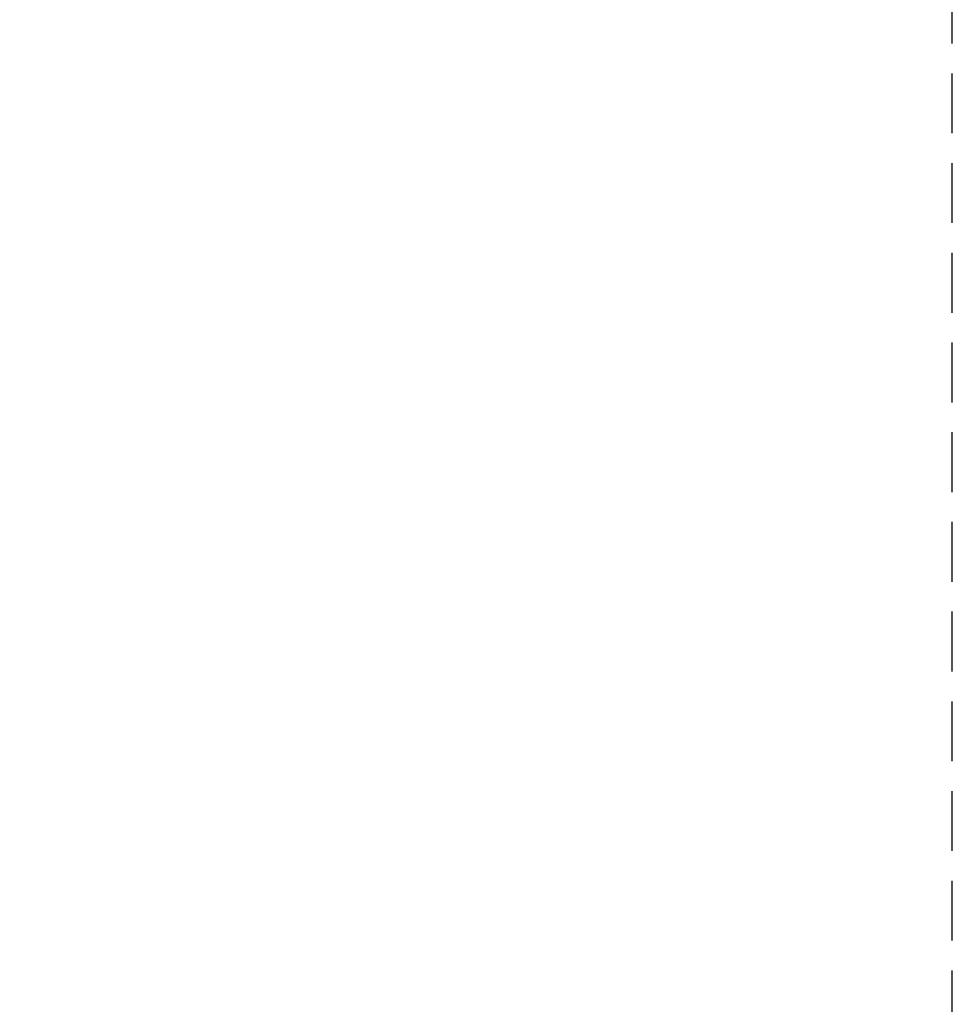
# Model space of a CAD drawing. Header units: millimetres. Extents: x 0 to 116900, y 0 to 82100.
# Tile 28 of 30: x 97396 to 116900, y 20466 to 41050. Entities that reach past the tile are written whole.
import ezdxf

# ---------------------------------------------------------------- set-up
doc = ezdxf.new("R2010")
doc.units = ezdxf.units.MM
doc.header["$LTSCALE"] = 50
doc.header["$MEASUREMENT"] = 0
doc.linetypes.add('B0403', pattern=[37.5, 25, -12.5])
doc.layers.add('BL$3A---_VPORTS', color=7, linetype='CONTINUOUS')

msp = doc.modelspace()

# ---------------------------------------------------------------- linework, layer by layer
at = {"layer": 'BL$3A---_VPORTS', "color": 241, "linetype": 'B0403'}
msp.add_lwpolyline([(0, 0), (111600, 0), (111600, 6800), (116900, 6800), (116900, 82100.00000000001), (5.027175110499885e-12, 82100)], close=True, dxfattribs=at)

doc.saveas('drawing.dxf')
